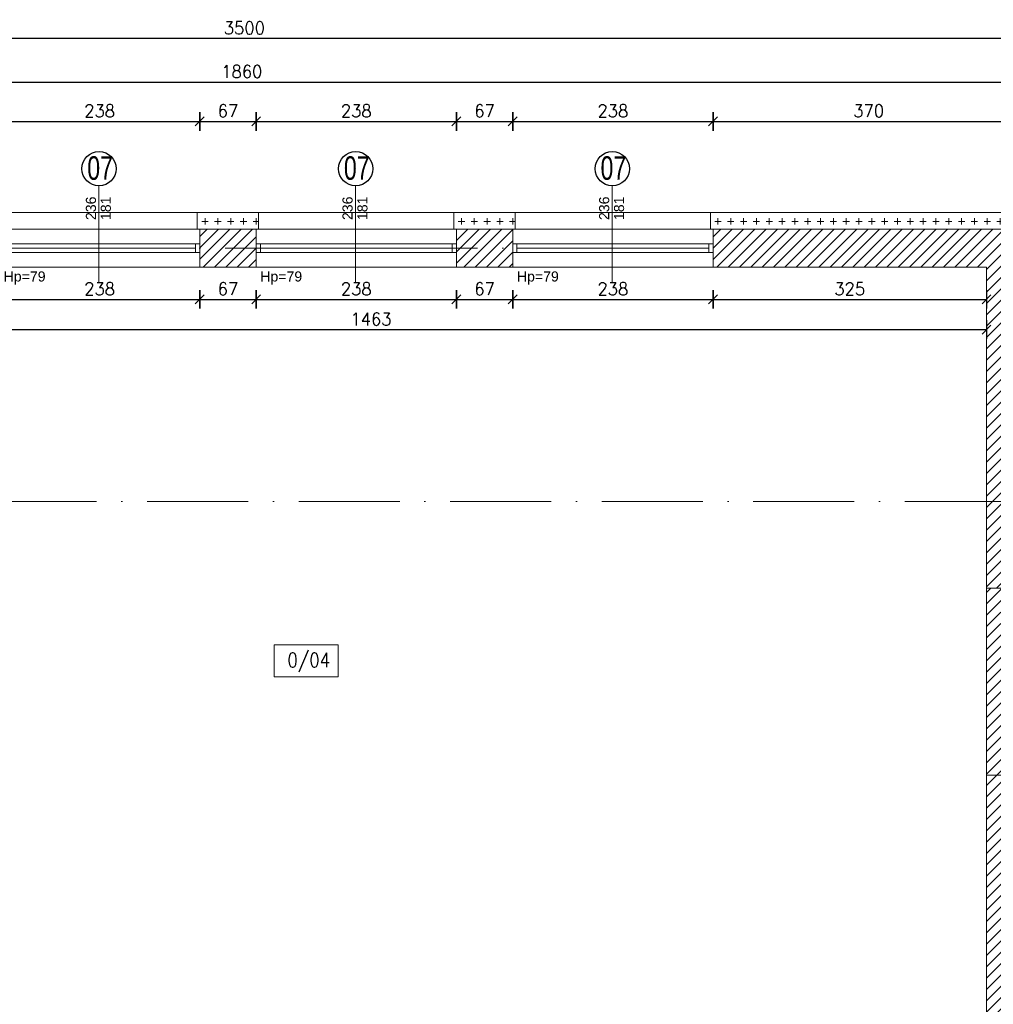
# Model space of a CAD drawing. Header units: millimetres. Extents: x -37273 to 136949, y -1495242345 to -598.
# Tile 32 of 38: x 42474 to 43631, y -16817 to -15647. Entities that reach past the tile are written whole.
import ezdxf

# ---------------------------------------------------------------- set-up
doc = ezdxf.new("R2010")
doc.units = ezdxf.units.MM
doc.linetypes.add('ACAD_ISO10W100', pattern=[18, 12, -3, 0, -3])
for name, color, linetype, lineweight in [('A-OKN', 3, 'Continuous', 13), ('F-BIL-OP', 103, 'Continuous', 9), ('urządzenia', 252, 'Continuous', 0), ('wymiarowannie', 253, 'Continuous', 5), ('ściany', 190, 'Continuous', 25)]:
    doc.layers.add(name, color=color, linetype=linetype, lineweight=lineweight)
for name, color, linetype in [('OPISY', 4, 'Continuous'), ('wym', 1, 'Continuous'), ('ściana', 7, 'Continuous')]:
    doc.layers.add(name, color=color, linetype=linetype)
doc.styles.add('op2', font='arial.ttf')
doc.styles.add('SIMPLEX', font='simplex', dxfattribs={"width": 0.85})
doc.styles.get("Standard").update_dxf_attribs({"font": 'arial.ttf'})
doc.styles.add('WYM_50', font='simplex.shx', dxfattribs={"width": 0.95})
doc.dimstyles.new('50', dxfattribs={"dimtxt": 15, "dimasz": 0.15, "dimexe": 13, "dimexo": 30, "dimgap": 5, "dimtad": 1, "dimdec": 0, "dimrnd": 0.5, "dimzin": 1, "dimdsep": 46, "dimtxsty": 'WYM_50', "dimblk": 'A', "dimcen": 3, "dimdle": 5, "dimse1": 1, "dimse2": 1, "dimclrd": 256, "dimclre": 256, "dimclrt": 2, "dimaunit": 1, "dimadec": 0, "dimazin": 0, "dimtfac": 0.32, "dimtdec": 0, "dimtix": 1, "dimtmove": 1, "dimatfit": 3, "dimldrblk": 'A', "dimfxl": 1, "dimtvp": 0.08, "dimtolj": 1, "dimtzin": 1, "dimarcsym": 0})
pattern_1 = [(90, (-26617.258, -10.478), (-15.24, 0), [7.62, -7.62]), (180, (-26613.449, -6.668), (0, -15.24), [7.62, -7.62])]

# ---------------------------------------------------------------- blocks, each defined once
blk = doc.blocks.new('A')
at = {"color": 7, "linetype": 'Continuous'}
blk.add_line((-35.3, -35.3), (35.3, 35.3), dxfattribs=at)
at = {"color": 1, "linetype": 'Continuous'}
blk.add_line((0, 73.6), (0, -73.6), dxfattribs=at)
blk = doc.blocks.new('*D2383')
at = {"layer": 'Defpoints', "color": 0, "lineweight": 13, "ltscale": 3}
for p in [(42450, -15930.4), (42688, -15930.4), (42688, -15979.4)]:
    blk.add_point(p, dxfattribs=at)
at = {"layer": 'wym', "lineweight": -2}
blk.add_line((42450.1, -15979.4), (42687.8, -15979.4), dxfattribs=at)
at = {"layer": 'wym', "lineweight": -2, "ltscale": 3, "xscale": 0.15, "yscale": 0.15, "zscale": 0.15, "rotation": 180}
blk.add_blockref('A', (42450, -15979.4), dxfattribs=at)
at = {"layer": 'wym', "lineweight": -2, "ltscale": 3, "xscale": 0.15, "yscale": 0.15, "zscale": 0.15}
blk.add_blockref('A', (42688, -15979.4), dxfattribs=at)
at = {"layer": 'wym', "color": 2, "ltscale": 3, "insert": (42569, -15966.9), "char_height": 15, "attachment_point": 5, "style": 'WYM_50'}
blk.add_mtext('\\A1;238', dxfattribs=at)
blk = doc.blocks.new('*D2389')
at = {"layer": 'Defpoints', "color": 0, "lineweight": 13, "ltscale": 3}
for p in [(42160, -15988.1), (43623, -15990.4), (43623, -16015.3)]:
    blk.add_point(p, dxfattribs=at)
at = {"layer": 'wym', "lineweight": -2}
blk.add_line((42160.1, -16015.3), (43622.8, -16015.3), dxfattribs=at)
at = {"layer": 'wym', "lineweight": -2, "ltscale": 3, "xscale": 0.15, "yscale": 0.15, "zscale": 0.15, "rotation": 180}
blk.add_blockref('A', (42160, -16015.3), dxfattribs=at)
at = {"layer": 'wym', "lineweight": -2, "ltscale": 3, "xscale": 0.15, "yscale": 0.15, "zscale": 0.15}
blk.add_blockref('A', (43623, -16015.3), dxfattribs=at)
at = {"layer": 'wym', "color": 2, "ltscale": 3, "insert": (42891.5, -16002.8), "char_height": 15, "attachment_point": 5, "style": 'WYM_50'}
blk.add_mtext('\\A1;1463', dxfattribs=at)
blk = doc.blocks.new('*D2482')
at = {"layer": 'Defpoints', "color": 0, "lineweight": 13, "ltscale": 3}
for p in [(42688, -15767.9), (42450, -15908.5), (42688, -15908.5)]:
    blk.add_point(p, dxfattribs=at)
at = {"layer": 'wym', "lineweight": -2}
blk.add_line((42450.1, -15767.9), (42687.8, -15767.9), dxfattribs=at)
at = {"layer": 'wym', "lineweight": -2, "ltscale": 3, "xscale": 0.15, "yscale": 0.15, "zscale": 0.15, "rotation": 180}
blk.add_blockref('A', (42450, -15767.9), dxfattribs=at)
at = {"layer": 'wym', "lineweight": -2, "ltscale": 3, "xscale": 0.15, "yscale": 0.15, "zscale": 0.15}
blk.add_blockref('A', (42688, -15767.9), dxfattribs=at)
at = {"layer": 'wym', "color": 2, "ltscale": 3, "insert": (42569, -15755.4), "char_height": 15, "attachment_point": 5, "style": 'WYM_50'}
blk.add_mtext('\\A1;238', dxfattribs=at)
blk = doc.blocks.new('*D2492')
at = {"layer": 'Defpoints', "color": 0, "lineweight": 13, "ltscale": 3}
for p in [(43668, -15721.2), (41808, -15896), (43668, -15896)]:
    blk.add_point(p, dxfattribs=at)
at = {"layer": 'wym', "lineweight": -2}
blk.add_line((41808.1, -15721.2), (43667.8, -15721.2), dxfattribs=at)
at = {"layer": 'wym', "lineweight": -2, "ltscale": 3, "xscale": 0.15, "yscale": 0.15, "zscale": 0.15, "rotation": 180}
blk.add_blockref('A', (41808, -15721.2), dxfattribs=at)
at = {"layer": 'wym', "lineweight": -2, "ltscale": 3, "xscale": 0.15, "yscale": 0.15, "zscale": 0.15}
blk.add_blockref('A', (43668, -15721.2), dxfattribs=at)
at = {"layer": 'wym', "color": 2, "ltscale": 3, "insert": (42738, -15708.7), "char_height": 15, "attachment_point": 5, "style": 'WYM_50'}
blk.add_mtext('\\A1;1860', dxfattribs=at)
blk = doc.blocks.new('*D2494')
at = {"layer": 'Defpoints', "color": 0, "lineweight": 13, "ltscale": 3}
for p in [(40991, -15669.4), (40991, -15848), (44491, -15848)]:
    blk.add_point(p, dxfattribs=at)
at = {"layer": 'wym', "lineweight": -2}
blk.add_line((44490.8, -15669.4), (40991.1, -15669.4), dxfattribs=at)
at = {"layer": 'wym', "lineweight": -2, "ltscale": 3, "xscale": 0.15, "yscale": 0.15, "zscale": 0.15, "rotation": 180}
blk.add_blockref('A', (40991, -15669.4), dxfattribs=at)
at = {"layer": 'wym', "lineweight": -2, "ltscale": 3, "xscale": 0.15, "yscale": 0.15, "zscale": 0.15}
blk.add_blockref('A', (44491, -15669.4), dxfattribs=at)
at = {"layer": 'wym', "color": 2, "ltscale": 3, "insert": (42741, -15656.9), "char_height": 15, "attachment_point": 5, "style": 'WYM_50'}
blk.add_mtext('\\A1;3500', dxfattribs=at)
blk = doc.blocks.new('*D2388')
at = {"layer": 'Defpoints', "color": 0, "lineweight": 13, "ltscale": 3}
for p in [(43298, -15941), (43623, -15941), (43623, -15979.4)]:
    blk.add_point(p, dxfattribs=at)
at = {"layer": 'wym', "lineweight": -2}
blk.add_line((43298.1, -15979.4), (43622.8, -15979.4), dxfattribs=at)
at = {"layer": 'wym', "lineweight": -2, "ltscale": 3, "xscale": 0.15, "yscale": 0.15, "zscale": 0.15, "rotation": 180}
blk.add_blockref('A', (43298, -15979.4), dxfattribs=at)
at = {"layer": 'wym', "lineweight": -2, "ltscale": 3, "xscale": 0.15, "yscale": 0.15, "zscale": 0.15}
blk.add_blockref('A', (43623, -15979.4), dxfattribs=at)
at = {"layer": 'wym', "color": 2, "ltscale": 3, "insert": (43460.5, -15966.9), "char_height": 15, "attachment_point": 5, "style": 'WYM_50'}
blk.add_mtext('\\A1;325', dxfattribs=at)
blk = doc.blocks.new('*D2487')
at = {"layer": 'Defpoints', "color": 0, "lineweight": 13, "ltscale": 3}
for p in [(43668, -15767.9), (43298, -15907.5), (43668, -15907.5)]:
    blk.add_point(p, dxfattribs=at)
at = {"layer": 'wym', "lineweight": -2}
blk.add_line((43298.1, -15767.9), (43667.8, -15767.9), dxfattribs=at)
at = {"layer": 'wym', "lineweight": -2, "ltscale": 3, "xscale": 0.15, "yscale": 0.15, "zscale": 0.15, "rotation": 180}
blk.add_blockref('A', (43298, -15767.9), dxfattribs=at)
at = {"layer": 'wym', "lineweight": -2, "ltscale": 3, "xscale": 0.15, "yscale": 0.15, "zscale": 0.15}
blk.add_blockref('A', (43668, -15767.9), dxfattribs=at)
at = {"layer": 'wym', "color": 2, "ltscale": 3, "insert": (43483, -15755.4), "char_height": 15, "attachment_point": 5, "style": 'WYM_50'}
blk.add_mtext('\\A1;370', dxfattribs=at)
blk = doc.blocks.new('*D2385')
at = {"layer": 'Defpoints', "color": 0, "lineweight": 13, "ltscale": 3}
for p in [(42755, -15930.4), (42993, -15930.4), (42993, -15979.4)]:
    blk.add_point(p, dxfattribs=at)
at = {"layer": 'wym', "lineweight": -2}
blk.add_line((42755.1, -15979.4), (42992.8, -15979.4), dxfattribs=at)
at = {"layer": 'wym', "lineweight": -2, "ltscale": 3, "xscale": 0.15, "yscale": 0.15, "zscale": 0.15, "rotation": 180}
blk.add_blockref('A', (42755, -15979.4), dxfattribs=at)
at = {"layer": 'wym', "lineweight": -2, "ltscale": 3, "xscale": 0.15, "yscale": 0.15, "zscale": 0.15}
blk.add_blockref('A', (42993, -15979.4), dxfattribs=at)
at = {"layer": 'wym', "color": 2, "ltscale": 3, "insert": (42874, -15966.9), "char_height": 15, "attachment_point": 5, "style": 'WYM_50'}
blk.add_mtext('\\A1;238', dxfattribs=at)
blk = doc.blocks.new('*D2484')
at = {"layer": 'Defpoints', "color": 0, "lineweight": 13, "ltscale": 3}
for p in [(42993, -15767.9), (42755, -15903.2), (42993, -15903.2)]:
    blk.add_point(p, dxfattribs=at)
at = {"layer": 'wym', "lineweight": -2}
blk.add_line((42755.1, -15767.9), (42992.8, -15767.9), dxfattribs=at)
at = {"layer": 'wym', "lineweight": -2, "ltscale": 3, "xscale": 0.15, "yscale": 0.15, "zscale": 0.15, "rotation": 180}
blk.add_blockref('A', (42755, -15767.9), dxfattribs=at)
at = {"layer": 'wym', "lineweight": -2, "ltscale": 3, "xscale": 0.15, "yscale": 0.15, "zscale": 0.15}
blk.add_blockref('A', (42993, -15767.9), dxfattribs=at)
at = {"layer": 'wym', "color": 2, "ltscale": 3, "insert": (42874, -15755.4), "char_height": 15, "attachment_point": 5, "style": 'WYM_50'}
blk.add_mtext('\\A1;238', dxfattribs=at)
blk = doc.blocks.new('*D2384')
at = {"layer": 'Defpoints', "color": 0, "lineweight": 13, "ltscale": 3}
for p in [(42688, -15930.4), (42755, -15930.4), (42755, -15979.4)]:
    blk.add_point(p, dxfattribs=at)
at = {"layer": 'wym', "lineweight": -2}
blk.add_line((42688.1, -15979.4), (42754.8, -15979.4), dxfattribs=at)
at = {"layer": 'wym', "lineweight": -2, "ltscale": 3, "xscale": 0.15, "yscale": 0.15, "zscale": 0.15, "rotation": 180}
blk.add_blockref('A', (42688, -15979.4), dxfattribs=at)
at = {"layer": 'wym', "lineweight": -2, "ltscale": 3, "xscale": 0.15, "yscale": 0.15, "zscale": 0.15}
blk.add_blockref('A', (42755, -15979.4), dxfattribs=at)
at = {"layer": 'wym', "color": 2, "ltscale": 3, "insert": (42721.5, -15966.9), "char_height": 15, "attachment_point": 5, "style": 'WYM_50'}
blk.add_mtext('\\A1;67', dxfattribs=at)
blk = doc.blocks.new('*D2483')
at = {"layer": 'Defpoints', "color": 0, "lineweight": 13, "ltscale": 3}
for p in [(42755, -15767.9), (42688, -15908.5), (42755, -15908.5)]:
    blk.add_point(p, dxfattribs=at)
at = {"layer": 'wym', "lineweight": -2}
blk.add_line((42688.1, -15767.9), (42754.8, -15767.9), dxfattribs=at)
at = {"layer": 'wym', "lineweight": -2, "ltscale": 3, "xscale": 0.15, "yscale": 0.15, "zscale": 0.15, "rotation": 180}
blk.add_blockref('A', (42688, -15767.9), dxfattribs=at)
at = {"layer": 'wym', "lineweight": -2, "ltscale": 3, "xscale": 0.15, "yscale": 0.15, "zscale": 0.15}
blk.add_blockref('A', (42755, -15767.9), dxfattribs=at)
at = {"layer": 'wym', "color": 2, "ltscale": 3, "insert": (42721.5, -15755.4), "char_height": 15, "attachment_point": 5, "style": 'WYM_50'}
blk.add_mtext('\\A1;67', dxfattribs=at)
blk = doc.blocks.new('*D2387')
at = {"layer": 'Defpoints', "color": 0, "lineweight": 13, "ltscale": 3}
for p in [(43060, -15932.5), (43298, -15932.5), (43298, -15979.4)]:
    blk.add_point(p, dxfattribs=at)
at = {"layer": 'wym', "lineweight": -2}
blk.add_line((43060.1, -15979.4), (43297.8, -15979.4), dxfattribs=at)
at = {"layer": 'wym', "lineweight": -2, "ltscale": 3, "xscale": 0.15, "yscale": 0.15, "zscale": 0.15, "rotation": 180}
blk.add_blockref('A', (43060, -15979.4), dxfattribs=at)
at = {"layer": 'wym', "lineweight": -2, "ltscale": 3, "xscale": 0.15, "yscale": 0.15, "zscale": 0.15}
blk.add_blockref('A', (43298, -15979.4), dxfattribs=at)
at = {"layer": 'wym', "color": 2, "ltscale": 3, "insert": (43179, -15966.9), "char_height": 15, "attachment_point": 5, "style": 'WYM_50'}
blk.add_mtext('\\A1;238', dxfattribs=at)
blk = doc.blocks.new('*D2386')
at = {"layer": 'Defpoints', "color": 0, "lineweight": 13, "ltscale": 3}
for p in [(42993, -15930.4), (43060, -15930.4), (43060, -15979.4)]:
    blk.add_point(p, dxfattribs=at)
at = {"layer": 'wym', "lineweight": -2}
blk.add_line((42993.1, -15979.4), (43059.8, -15979.4), dxfattribs=at)
at = {"layer": 'wym', "lineweight": -2, "ltscale": 3, "xscale": 0.15, "yscale": 0.15, "zscale": 0.15, "rotation": 180}
blk.add_blockref('A', (42993, -15979.4), dxfattribs=at)
at = {"layer": 'wym', "lineweight": -2, "ltscale": 3, "xscale": 0.15, "yscale": 0.15, "zscale": 0.15}
blk.add_blockref('A', (43060, -15979.4), dxfattribs=at)
at = {"layer": 'wym', "color": 2, "ltscale": 3, "insert": (43026.5, -15966.9), "char_height": 15, "attachment_point": 5, "style": 'WYM_50'}
blk.add_mtext('\\A1;67', dxfattribs=at)
blk = doc.blocks.new('*D2485')
at = {"layer": 'Defpoints', "color": 0, "lineweight": 13, "ltscale": 3}
for p in [(43060, -15767.9), (42993, -15907.8), (43060, -15907.8)]:
    blk.add_point(p, dxfattribs=at)
at = {"layer": 'wym', "lineweight": -2}
blk.add_line((42993.1, -15767.9), (43059.8, -15767.9), dxfattribs=at)
at = {"layer": 'wym', "lineweight": -2, "ltscale": 3, "xscale": 0.15, "yscale": 0.15, "zscale": 0.15, "rotation": 180}
blk.add_blockref('A', (42993, -15767.9), dxfattribs=at)
at = {"layer": 'wym', "lineweight": -2, "ltscale": 3, "xscale": 0.15, "yscale": 0.15, "zscale": 0.15}
blk.add_blockref('A', (43060, -15767.9), dxfattribs=at)
at = {"layer": 'wym', "color": 2, "ltscale": 3, "insert": (43026.5, -15755.4), "char_height": 15, "attachment_point": 5, "style": 'WYM_50'}
blk.add_mtext('\\A1;67', dxfattribs=at)
blk = doc.blocks.new('*D2486')
at = {"layer": 'Defpoints', "color": 0, "lineweight": 13, "ltscale": 3}
for p in [(43298, -15767.9), (43060, -15903.5), (43298, -15903.5)]:
    blk.add_point(p, dxfattribs=at)
at = {"layer": 'wym', "lineweight": -2}
blk.add_line((43060.1, -15767.9), (43297.8, -15767.9), dxfattribs=at)
at = {"layer": 'wym', "lineweight": -2, "ltscale": 3, "xscale": 0.15, "yscale": 0.15, "zscale": 0.15, "rotation": 180}
blk.add_blockref('A', (43060, -15767.9), dxfattribs=at)
at = {"layer": 'wym', "lineweight": -2, "ltscale": 3, "xscale": 0.15, "yscale": 0.15, "zscale": 0.15}
blk.add_blockref('A', (43298, -15767.9), dxfattribs=at)
at = {"layer": 'wym', "color": 2, "ltscale": 3, "insert": (43179, -15755.4), "char_height": 15, "attachment_point": 5, "style": 'WYM_50'}
blk.add_mtext('\\A1;238', dxfattribs=at)

msp = doc.modelspace()

# ---------------------------------------------------------------- hatches: boundary and pattern name
at = {"layer": 'wymiarowannie', "lineweight": 13, "ltscale": 3}
h = msp.add_hatch(dxfattribs=at)
h.set_pattern_fill('CROSS', color=1, scale=0.6, angle=45)
h.set_pattern_definition(pattern_1)
h.paths.add_polyline_path([(42688, -15896.05), (42755, -15896.05), (42758, -15896.05), (42758, -15876.05), (42685, -15876.05), (42685, -15896.05)])
h = msp.add_hatch(dxfattribs=at)
h.set_pattern_fill('CROSS', color=1, scale=0.6, angle=45)
h.set_pattern_definition(pattern_1)
h.paths.add_polyline_path([(43646, -15896.05), (43668, -15896.05), (43668, -16133.05), (43868, -16133.05), (43870.97, -16133.05), (43870.97, -16113.05), (43688, -16113.05), (43688, -15876.05), (43646, -15876.05)])
h.paths.add_polyline_path([(43298, -15896.05), (43646, -15896.05), (43646, -15876.05), (43295, -15876.05), (43295, -15896.05)])
h.paths.add_polyline_path([(42993, -15896.05), (43060, -15896.05), (43063, -15896.05), (43063, -15876.05), (42990, -15876.05), (42990, -15896.05)])
h = msp.add_hatch(dxfattribs=at)
h.set_pattern_fill('ANSI31', color=5, scale=3)
h.set_pattern_definition([(45, (41807.995, -15990.046), (-6.73519, 6.73519), [])])
h.paths.add_polyline_path([(41808, -15942.05), (41853, -15942.05), (41853, -15941.05), (42115, -15941.05), (42115, -15990.05), (42160, -15990.05), (42160, -15941.05), (42450, -15941.05), (42450, -15918.55), (41808, -15918.55)])
h.paths.add_polyline_path([(42450, -15918.55), (42450, -15896.05), (41808, -15896.05), (41808, -15918.55)])
h.paths.add_polyline_path([(43060, -15918.55), (43060, -15896.05), (42993, -15896.05), (42993, -15918.55)])
h.paths.add_polyline_path([(42755, -15918.55), (42755, -15896.05), (42688, -15896.05), (42688, -15918.55)])
h.paths.add_polyline_path([(42993, -15941.05), (43060, -15941.05), (43060, -15918.55), (42993, -15918.55)])
h.paths.add_polyline_path([(42688, -15941.05), (42755, -15941.05), (42755, -15918.55), (42688, -15918.55)])
h.paths.add_polyline_path([(42122.21, -15955.63), (42122.21, -15978.13), (42152.78, -15978.13), (42152.78, -15955.63)], flags=24)
h = msp.add_hatch(dxfattribs=at)
h.set_pattern_fill('ANSI31', color=5, scale=3)
h.set_pattern_definition([(45, (43297.995, -16322.766), (-6.73519, 6.73519), [])])
h.paths.add_polyline_path([(43646, -16219.55), (43646, -15896.05), (43298, -15896.05), (43298, -15941.05), (43623, -15941.05), (43623, -16219.55)])
h.paths.add_polyline_path([(43646, -16155.55), (43868, -16155.55), (43868, -16133.05), (43668, -16133.05), (43668, -15896.05), (43646, -15896.05)])
h.paths.add_polyline_path([(43646, -16155.55), (43868, -16155.55), (43868, -16178.05), (43668, -16178.05), (43668, -16322.77), (43646, -16322.77)])
h.paths.add_polyline_path([(43623, -16219.55), (43646, -16219.55), (43646, -16322.77), (43623, -16322.77)])
h = msp.add_hatch(dxfattribs=at)
h.set_pattern_fill('ANSI31', color=5, scale=3)
h.set_pattern_definition([(45, (43020.995, -16876.046), (-6.73519, 6.73519), [])])
h.paths.add_polyline_path([(43021, -16876.05), (43021, -16841.05), (43623, -16841.05), (43623, -16544.74), (43646, -16544.74), (43646, -16876.05)])
h.paths.add_polyline_path([(43646, -16853.55), (43646, -16544.74), (43668, -16544.74), (43668, -16664.05), (43925.98, -16664.05), (43925.98, -16676.05), (43668, -16676.05), (43668, -16831.05), (43681.34, -16831.05), (43681.34, -16853.55)])
h.paths.add_polyline_path([(43623, -16544.74), (43623, -16322.77), (43646, -16322.77), (43646, -16544.74)])
h.paths.add_polyline_path([(43646, -16544.74), (43646, -16322.77), (43668, -16322.77), (43668, -16544.74)])
h.paths.add_polyline_path([(43781.34, -16876.05), (43781.34, -16853.55), (43904.75, -16853.55), (43904.75, -16876.05)])
h.paths.add_polyline_path([(43781.34, -16853.55), (43781.34, -16831.05), (43904.75, -16831.05), (43904.75, -16853.55)])
h.paths.add_polyline_path([(43646, -16876.05), (43646, -16853.55), (43681.34, -16853.55), (43681.34, -16876.05), (43668, -16876.05)])
h.paths.add_polyline_path([(43961.21, -16832.34), (43898.13, -16832.34), (43898.13, -16810.96), (43961.21, -16810.96)], flags=9)

# ---------------------------------------------------------------- linework, layer by layer
at = {"layer": 'A-OKN'}
for p, q in [((42688, -15896.05), (42450, -15896.05)), ((42993, -15896.05), (42755, -15896.05)), ((43298, -15896.05), (43060, -15896.05)), ((42688, -15913.55), (42450, -15913.55)), ((42688, -15913.55), (42450, -15913.55)), ((42688, -15923.55), (42450, -15923.55)), ((42688, -15923.55), (42450, -15923.55)), ((42455, -15918.55), (42683, -15918.55)), ((42455, -15918.55), (42683, -15918.55)), ((42683, -15913.55), (42683, -15923.55)), ((42683, -15913.55), (42683, -15923.55)), ((42993, -15913.55), (42755, -15913.55)), ((42993, -15913.55), (42755, -15913.55)), ((42993, -15923.55), (42755, -15923.55)), ((42993, -15923.55), (42755, -15923.55)), ((42760, -15913.55), (42760, -15923.55)), ((42760, -15913.55), (42760, -15923.55)), ((42760, -15918.55), (42988, -15918.55)), ((42760, -15918.55), (42988, -15918.55)), ((42988, -15913.55), (42988, -15923.55)), ((42988, -15913.55), (42988, -15923.55)), ((43298, -15913.55), (43060, -15913.55)), ((43298, -15913.55), (43060, -15913.55)), ((43298, -15923.55), (43060, -15923.55)), ((43298, -15923.55), (43060, -15923.55)), ((43065, -15913.55), (43065, -15923.55)), ((43065, -15913.55), (43065, -15923.55)), ((43065, -15918.55), (43293, -15918.55)), ((43065, -15918.55), (43293, -15918.55)), ((43293, -15913.55), (43293, -15923.55)), ((43293, -15913.55), (43293, -15923.55)), ((42688, -15941.05), (42450, -15941.05)), ((42993, -15941.05), (42755, -15941.05)), ((43298, -15941.05), (43060, -15941.05))]:
    msp.add_line(p, q, dxfattribs=at)
for points in [[(42453, -15876.05), (42685, -15876.05)], [(42758, -15876.05), (42990, -15876.05)], [(43063, -15876.05), (43295, -15876.05)]]:
    msp.add_lwpolyline(points, dxfattribs=at)
at = {"layer": 'F-BIL-OP', "color": 0}
msp.add_lwpolyline([(42776.56, -16389.73), (42852.51, -16389.73), (42852.51, -16428.12), (42776.56, -16428.12)], close=True, dxfattribs=at)
at = {"layer": 'wymiarowannie', "ltscale": 3}
for p, q in [((42568.03, -15844.47), (42568.03, -15959.79)), ((42873.03, -15844.47), (42873.03, -15959.79)), ((43178.03, -15844.47), (43178.03, -15959.79))]:
    msp.add_line(p, q, dxfattribs=at)
at = {"layer": 'wymiarowannie', "color": 251, "linetype": 'ACAD_ISO10W100', "lineweight": 13, "ltscale": 10}
for p, q in [((43198.3, -15918.55), (40380.11, -15918.55)), ((43646, -16219.55), (40380.11, -16219.55))]:
    msp.add_line(p, q, dxfattribs=at)
at = {"layer": 'wymiarowannie', "color": 200, "lineweight": 13, "ltscale": 3}
msp.add_lwpolyline([(43623, -16322.77), (43668, -16322.77), (43668, -16544.74), (43623, -16544.74)], close=True, dxfattribs=at)
at = {"layer": 'ściana', "lineweight": 13, "ltscale": 3}
for p, q in [((42688, -15896.05), (42755, -15896.05)), ((42688, -15941.05), (42688, -15896.05)), ((42755, -15941.05), (42755, -15896.05)), ((42993, -15896.05), (43060, -15896.05)), ((42993, -15941.05), (42993, -15896.05)), ((43060, -15941.05), (43060, -15896.05)), ((43298, -15896.05), (43668, -15896.05)), ((43298, -15941.05), (43298, -15896.05)), ((42688, -15941.05), (42755, -15941.05)), ((42993, -15941.05), (43060, -15941.05)), ((43298, -15941.05), (43623, -15941.05)), ((43623, -15941.05), (43623, -16841.05))]:
    msp.add_line(p, q, dxfattribs=at)
at = {"layer": 'ściana', "color": 1, "lineweight": 13, "ltscale": 3}
for points in [[(42685, -15876.05), (42758, -15876.05)], [(42685, -15896.05), (42685, -15876.05)], [(42758, -15896.05), (42758, -15876.05)], [(42990, -15876.05), (43063, -15876.05)], [(42990, -15896.05), (42990, -15876.05)], [(43063, -15896.05), (43063, -15876.05)], [(43295, -15876.05), (43688, -15876.05), (43688, -16113.05), (43870.97, -16113.05)], [(43295, -15896.05), (43295, -15876.05)]]:
    msp.add_lwpolyline(points, dxfattribs=at)
at = {"layer": 'ściany', "color": 5, "ltscale": 100}
for centre in [(42568.33, -15824.15), (42873.33, -15824.15), (43178.33, -15824.15)]:
    msp.add_circle(centre, 20.32, dxfattribs=at)

# ---------------------------------------------------------------- texts
at = {"layer": 'F-BIL-OP', "color": 0, "style": 'SIMPLEX', "width": 0.85}
msp.add_text('0/04', height=17, dxfattribs=at).set_placement((42792.14, -16416.59))
at = {"layer": 'OPISY', "color": 4, "ltscale": 3, "style": 'op2', "width": 0.7}
for p in [(42554.35, -15837.34), (42859.35, -15837.34), (43164.35, -15837.34)]:
    msp.add_text('07', height=28, dxfattribs=at).set_placement(p)
at = {"layer": 'urządzenia', "char_height": 12, "attachment_point": 5}
for insert in [(42479.82, -15954), (42784.82, -15954), (43089.82, -15954)]:
    msp.add_mtext('Hp=79', dxfattribs=dict(at, insert=insert))
at = {"layer": 'wymiarowannie', "color": 1, "lineweight": 13, "ltscale": 3, "char_height": 12, "attachment_point": 5, "rotation": 90}
for insert in [(42558.73, -15871.18), (42863.73, -15871.18), (43168.73, -15871.18)]:
    msp.add_mtext('236', dxfattribs=dict(at, insert=insert))
at = {"layer": 'wymiarowannie', "color": 1, "lineweight": 13, "ltscale": 3, "char_height": 12, "width": 30.7607, "attachment_point": 5, "rotation": 90}
for insert in [(42576.39, -15871.18), (42881.39, -15871.18), (43186.39, -15871.18)]:
    msp.add_mtext('181', dxfattribs=dict(at, insert=insert))

# ---------------------------------------------------------------- dimensions: what is measured, and where the dimension line sits
at = {"layer": 'wym'}
for base, p1, p2, picture, middle in [((40991, -15669.4), (44491, -15847.99), (40991, -15847.99), '*D2494', (42741, -15656.9)), ((43668, -15721.23), (41808, -15896.05), (43668, -15896.05), '*D2492', (42738, -15708.73)), ((42688, -15767.94), (42450, -15908.53), (42688, -15908.53), '*D2482', (42569, -15755.44)), ((42755, -15767.94), (42688, -15908.53), (42755, -15908.53), '*D2483', (42721.5, -15755.44)), ((42993, -15767.94), (42755, -15903.19), (42993, -15903.19), '*D2484', (42874, -15755.44)), ((43060, -15767.94), (42993, -15907.82), (43060, -15907.82), '*D2485', (43026.5, -15755.44)), ((43298, -15767.94), (43060, -15903.55), (43298, -15903.55), '*D2486', (43179, -15755.44)), ((43668, -15767.94), (43298, -15907.47), (43668, -15907.47), '*D2487', (43483, -15755.44)), ((42688, -15979.38), (42450, -15930.44), (42688, -15930.44), '*D2383', (42569, -15966.88)), ((42755, -15979.38), (42688, -15930.44), (42755, -15930.44), '*D2384', (42721.5, -15966.88)), ((42993, -15979.38), (42755, -15930.44), (42993, -15930.44), '*D2385', (42874, -15966.88)), ((43060, -15979.38), (42993, -15930.44), (43060, -15930.44), '*D2386', (43026.5, -15966.88)), ((43298, -15979.38), (43060, -15932.49), (43298, -15932.49), '*D2387', (43179, -15966.88)), ((43623, -15979.38), (43298, -15941.05), (43623, -15941.05), '*D2388', (43460.5, -15966.88)), ((43623, -16015.27), (42160, -15988.11), (43623, -15990.42), '*D2389', (42891.5, -16002.77))]:
    dim = msp.add_linear_dim(base=base, p1=p1, p2=p2, dimstyle='50', override={"dimblk": 'A', "dimfxl": 0, "dimarcsym": 1}, dxfattribs=at)
    dim.commit()
    dim.dimension.update_dxf_attribs({"geometry": picture, "text_midpoint": middle})

doc.saveas('drawing.dxf')
